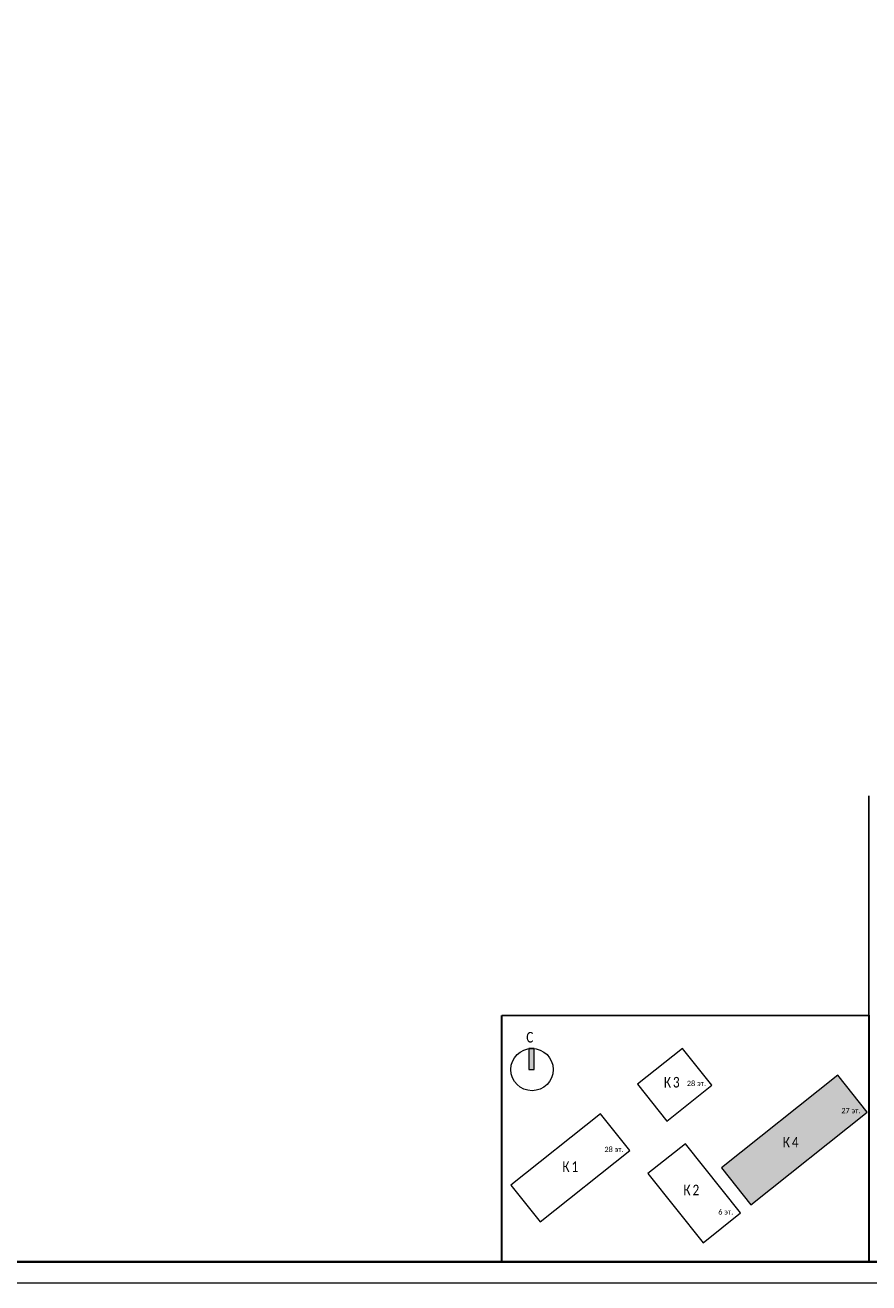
# Model space of a CAD drawing. Header units: millimetres. Extents: x -816133 to 919604, y 87941 to 147341.
# Tile 18 of 256: x -518652 to -498733, y 87941 to 117641. Entities that reach past the tile are written whole.
import ezdxf

# ---------------------------------------------------------------- set-up
doc = ezdxf.new("R2010")
doc.units = ezdxf.units.MM
doc.layers.get('Defpoints').update_dxf_attribs({"color": 252})
doc.layers.add('Типовые аннотации', color=252, linetype='Continuous', lineweight=5)
doc.layers.add('формат', color=250, linetype='Continuous')
doc.styles.add('Arial', font='arial.ttf', dxfattribs={"width": 0.9, "height": 700})
doc.styles.add('Calibri Light_10', font='calibril.ttf', dxfattribs={"height": 1})
doc.styles.add('Calibri Light_9', font='isocpeur.ttf', dxfattribs={"width": 0.8, "height": 2})

# ---------------------------------------------------------------- blocks, each defined once
blk = doc.blocks.new('*U1162')
at = {"color": 0, "lineweight": 0}
blk.add_lwpolyline([(-841, 0), (0, 0), (0, 594), (-841, 594)], close=True, dxfattribs=at)
at = {"lineweight": 40}
blk.add_lwpolyline([(-821, 5), (-5, 5), (-5, 589), (-821, 589)], close=True, dxfattribs=at)
at = {"style": 'Arial', "width": 0.9, "flags": 8}
blk.add_attdef('FORMAT', (-36.87, 1.26), '', height=2.8, dxfattribs=at)
blk = doc.blocks.new('0_AS_SLK8_BUG_2000 - 0_AS_SLK8_BUG_2000-4294039-Надземная часть_ Корпус 4_ План 1 этажа на отм__0_050_ 0_000_0-0_090_-0_300_-0_450')
at = {"layer": 'Типовые аннотации'}
blk.add_hatch(color=256, dxfattribs=at).paths.add_polyline_path([(-64.89, 34.73), (-65.89, 34.73), (-65.89, 38.73), (-64.89, 38.73)])
at = {"layer": 'Типовые аннотации', "true_color": 0xc0c0c0}
blk.add_hatch(color=9, dxfattribs=at).paths.add_polyline_path([(-29.5, 16.16), (-7.52, 33.66), (-1.97, 26.7), (-23.96, 9.19)])
at = {"layer": 'Типовые аннотации'}
for p, q in [((-64.89, 38.73), (-65.89, 38.73)), ((-65.89, 38.73), (-65.89, 34.73)), ((-64.89, 34.73), (-64.89, 38.73)), ((-65.89, 34.73), (-64.89, 34.73)), ((-7.52, 33.66), (-29.5, 16.16)), ((-1.97, 26.7), (-7.52, 33.66)), ((-23.96, 9.19), (-1.97, 26.7)), ((-29.5, 16.16), (-23.96, 9.19))]:
    blk.add_line(p, q, dxfattribs=at)
at = {"layer": 'Типовые аннотации', "color": 8, "true_color": 0x808080}
for p, q in [((-36.87, 38.73), (-45.35, 31.98)), ((-31.32, 31.77), (-36.87, 38.73)), ((-7.52, 33.66), (-29.5, 16.16)), ((-1.97, 26.7), (-7.52, 33.66)), ((-45.35, 31.98), (-39.81, 25.01)), ((-39.81, 25.01), (-31.32, 31.77)), ((-52.36, 26.4), (-69.29, 12.92)), ((-46.81, 19.44), (-52.36, 26.4)), ((-23.96, 9.19), (-1.97, 26.7)), ((-63.75, 5.95), (-46.81, 19.44)), ((-36.33, 20.72), (-43.41, 15.08)), ((-25.91, 7.64), (-36.33, 20.72)), ((-43.41, 15.08), (-32.99, 2)), ((-29.5, 16.16), (-23.96, 9.19)), ((-69.29, 12.92), (-63.75, 5.95)), ((-32.99, 2), (-25.91, 7.64))]:
    blk.add_line(p, q, dxfattribs=at)
at = {"layer": 'Типовые аннотации'}
blk.add_circle((-65.29, 34.73), 4, dxfattribs=at)
at = {"layer": 'Типовые аннотации', "attachment_point": 1}
for s, insert, char_height, width, style in [('\\fCalibri Light|b0|i0|c204|p34|;C', (-66.38, 41.84), 2, 2.0844, 'Calibri Light_9'), ('27 ', (-6.86, 27.48), 1, 2.3249, 'Calibri Light_10'), ('эт', (-4.95, 27.48), 1, 1.6034, 'Calibri Light_10'), ('\\fCalibri Light|b0|i0|c204|p34|;.', (-3.62, 27.48), 1, 0.481, 'Calibri Light_10'), ('\\fCalibri Light|b0|i0|c204|p34|;К', (-17.93, 22.01), 2, 2.0844, 'Calibri Light_9'), ('\\fCalibri Light|b0|i0|c204|p34|;4', (-16.21, 22.01), 2, 1.9241, 'Calibri Light_9')]:
    blk.add_mtext(s, dxfattribs=dict(at, insert=insert, char_height=char_height, width=width, style=style))
at = {"layer": 'Типовые аннотации', "color": 8, "true_color": 0x808080, "attachment_point": 1}
for s, insert, char_height, width, style in [('\\fCalibri Light|b0|i0|c204|p34|;К', (-40.4, 33.34), 2, 2.0844, 'Calibri Light_9'), ('\\fCalibri Light|b0|i0|c204|p34|;3', (-38.68, 33.34), 2, 1.9241, 'Calibri Light_9'), ('28 ', (-36.05, 32.61), 1, 2.3249, 'Calibri Light_10'), ('эт', (-34.13, 32.61), 1, 1.6034, 'Calibri Light_10'), ('\\fCalibri Light|b0|i0|c204|p34|;.', (-32.81, 32.61), 1, 0.481, 'Calibri Light_10'), ('27 ', (-6.86, 27.48), 1, 2.3249, 'Calibri Light_10'), ('эт', (-4.95, 27.48), 1, 1.6034, 'Calibri Light_10'), ('\\fCalibri Light|b0|i0|c204|p34|;.', (-3.62, 27.48), 1, 0.481, 'Calibri Light_10'), ('\\fCalibri Light|b0|i0|c204|p34|;К', (-17.93, 22.01), 2, 2.0844, 'Calibri Light_9'), ('\\fCalibri Light|b0|i0|c204|p34|;4', (-16.21, 22.01), 2, 1.9241, 'Calibri Light_9'), ('28 ', (-51.61, 20.15), 1, 2.3249, 'Calibri Light_10'), ('эт', (-49.69, 20.15), 1, 1.6034, 'Calibri Light_10'), ('\\fCalibri Light|b0|i0|c204|p34|;.', (-48.37, 20.15), 1, 0.481, 'Calibri Light_10'), ('\\fCalibri Light|b0|i0|c204|p34|;К', (-59.56, 17.39), 2, 2.0844, 'Calibri Light_9'), ('\\fCalibri Light|b0|i0|c204|p34|;1', (-57.84, 17.39), 2, 1.9241, 'Calibri Light_9'), ('\\fCalibri Light|b0|i0|c204|p34|;К', (-36.69, 12.98), 2, 2.0844, 'Calibri Light_9'), ('\\fCalibri Light|b0|i0|c204|p34|;2', (-34.97, 12.98), 2, 1.9241, 'Calibri Light_9'), ('6 ', (-30.11, 8.34), 1, 1.3629, 'Calibri Light_10'), ('эт', (-28.99, 8.34), 1, 1.6034, 'Calibri Light_10'), ('\\fCalibri Light|b0|i0|c204|p34|;.', (-27.67, 8.34), 1, 0.481, 'Calibri Light_10')]:
    blk.add_mtext(s, dxfattribs=dict(at, insert=insert, char_height=char_height, width=width, style=style))

msp = doc.modelspace()

# ---------------------------------------------------------------- linework, layer by layer
at = {"layer": 'Defpoints'}
msp.add_line((-498733, 93941), (-498733, 99441), dxfattribs=at)
at = {"layer": 'Defpoints', "color": 3, "lineweight": 30}
msp.add_lwpolyline([(-507396, 94252), (-498733, 94263), (-498733, 88441), (-507396, 88430)], close=True, dxfattribs=at)

# ---------------------------------------------------------------- block references
at = {"layer": 'Типовые аннотации', "xscale": 125, "yscale": 125, "zscale": 125}
msp.add_blockref('0_AS_SLK8_BUG_2000 - 0_AS_SLK8_BUG_2000-4294039-Надземная часть_ Корпус 4_ План 1 этажа на отм__0_050_ 0_000_0-0_090_-0_300_-0_450', (-498524, 88636), dxfattribs=at)
at = {"layer": 'формат', "xscale": 100, "yscale": 100, "zscale": 100}
msp.add_blockref('*U1162', (-479733, 87941), dxfattribs=at)

doc.saveas('drawing.dxf')
